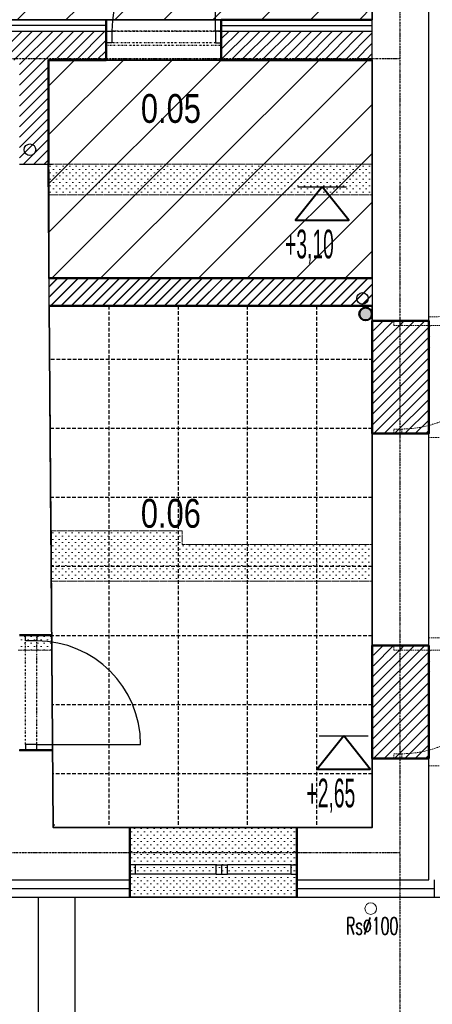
# Model space of a CAD drawing. Header units: centimetres. Extents: x 27698 to 42070, y 833 to 13367.
# Tile 51 of 59: x 31424 to 31782, y 4305 to 5160. Entities that reach past the tile are written whole.
import ezdxf
from ezdxf.enums import TextEntityAlignment as Align

# ---------------------------------------------------------------- set-up
doc = ezdxf.new("R2010")
doc.units = ezdxf.units.CM
doc.header["$LTSCALE"] = 0.1
for name, pattern in [('DASHDOT2', [12.7, 6.35, -3.175, 0, -3.175]), ('DASHED2', [9.525, 6.35, -3.175]), ('DIVIDE', [31.75, 12.7, -6.35, 0, -6.35, 0, -6.35]), ('DOT', [6.35, 0, -6.35]), ('HIDDEN', [9.525, 6.35, -3.175])]:
    doc.linetypes.add(name, pattern=pattern)
for name, color, linetype in [('A-Elewacje_wypełnienia', 7, 'Continuous'), ('A-Grid', 191, 'DASHDOT2'), ('A-Schody-G', 4, 'Continuous'), ('A_drzwi opis istniejące', 161, 'Continuous'), ('A_Ściany istniejące', 9, 'Continuous'), ('CKDACH_OPIS', 3, 'Continuous'), ('CKDOOR_FRAMUGI_RAM', 5, 'Continuous'), ('CKDRZWI_', 7, 'Continuous'), ('CKDRZWI_NAD', 1, 'DIVIDE'), ('CKIZOLACJE', 2, 'Continuous'), ('CKOKNA', 4, 'Continuous'), ('CKPOM_OPIS', 3, 'Continuous'), ('CKSCIANY_NAD', 7, 'DIVIDE'), ('CKSCIANY_POD', 7, 'Continuous'), ('PODKŁAD STAN ISTNIEJĄCY', 7, 'Continuous')]:
    doc.layers.add(name, color=color, linetype=linetype)
for name, color, linetype, lineweight in [('A-sufity podwieszone', 4, 'Continuous', 25), ('A-Wyburzenia', 35, 'DASHED2', 0), ('A_Sufity - Opis', 4, 'Continuous', 13), ('A_Sufity podwieszone', 4, 'Continuous', 25), ('AK_KAN SANITARNA', 34, 'Continuous', 50), ('CKDACH_RYNNY', 7, 'Continuous', 18), ('CKPOM_NUM', 6, 'Continuous', 50), ('CKSCIANY_PRZEKR', 6, 'Continuous', 50), ('IS_Kanalizacja_sanit_piony', 34, 'Continuous', 30)]:
    doc.layers.add(name, color=color, linetype=linetype, lineweight=lineweight)
doc.layers.add('CKDRZWI_POM', color=7, linetype='DOT', plot=False)
doc.layers.add('POWIERZCHNIA ZABUDOWY', color=111, linetype='Continuous', plot=False)
doc.layers.add('REV', color=20, linetype='Continuous', lineweight=40, plot=False)
doc.styles.add('A_simplex_25', font='simplex.shx', dxfattribs={"width": 0.5, "height": 25})
doc.styles.add('RomanS', font='romans.shx', dxfattribs={"width": 0.8})
doc.styles.add('SIMPLEX', font='simplex.shx', dxfattribs={"width": 0.7, "height": 17})
doc.styles.get("Standard").update_dxf_attribs({"font": 'ic-simplex.shx', "width": 0.8})
doc.linetypes.add('BATTING', pattern='A,0.0001,-0.1,[134,ltypeshp.shx,S=0.1,R=0,X=-0.1,Y=0],-0.2,[134,ltypeshp.shx,S=0.1,R=180,X=0.1,Y=0],-0.1', length=0.4001)
doc.linetypes.add('IZOLACJA_CIEPLNA_OS', pattern='A,0.001,[220,CADKON.SHX,S=0.05,R=0,X=0,Y=0],-1,[220,CADKON.SHX,S=0.05,R=180,X=1,Y=0],-1', length=2.001)
pattern_1 = [(45, (0, 0), (-21.213203, 21.213203), [])]

# ---------------------------------------------------------------- blocks, each defined once
blk = doc.blocks.new('CKBL2081424112252')
at = {"layer": 'CKPOM_NUM', "width": 0.8, "flags": 8}
blk.add_attdef('CISLO', text='', height=25, dxfattribs=at).set_placement((31590.49, 5085.6), align=Align.BOTTOM_CENTER)
at = {"layer": 'CKPOM_OPIS', "width": 0.8, "flags": 9}
for tag in ['POZNÁMKA', 'K._VÝŠKA', 'STĚNY', 'PLOCHA_DLE_NV_366/2013', 'DEFINICE_SKLADBY', 'PODLAHA', 'TEPLOTA', 'SKLADBA', 'PODLAZI', 'POVRCH', 'PLOCHA', 'JMENO', 'OBVOD', 'OBJEM', 'STROP', 'VYSKA', 'ZONA', 'BYT']:
    blk.add_attdef(tag, text='', height=20, dxfattribs=at).set_placement((31590.49, 5085.6), align=Align.BOTTOM_CENTER)
blk = doc.blocks.new('A$7E8718815272C8')
at = {"layer": 'A-Wyburzenia', "ltscale": 2}
for p, q in [((2325.85, -859.45), (2225, -860.5)), ((2225, -965.5), (2327.05, -964.38)), ((2327.05, -1138.31), (2225, -1139.42)), ((2225, -1250.47), (2328.28, -1249.34))]:
    blk.add_line(p, q, dxfattribs=at)
at = {"layer": 'A-Wyburzenia'}
blk.add_line((2176, -1090.11), (1897.4, -1090.11), dxfattribs=at)
for points in [[(1895, -728), (2176, -728)], [(2176, -754.49), (1894.86, -754.49)], [(2176, -1058.29), (2011.15, -1058.29), (2011.11, -1046.49), (1897.07, -1046.49)], [(1868.85, -1150), (1897.85, -1150), (1897.75, -1137)]]:
    blk.add_lwpolyline(points, dxfattribs=at)
at = {"layer": 'A-Wyburzenia', "ltscale": 2}
for points in [[(2201.67, -864), (2201.67, -868), (2194.67, -868), (2194.67, -864)], [(2201.67, -958), (2201.67, -962), (2194.67, -962), (2194.67, -958)], [(2201.67, -1146), (2201.67, -1150), (2194.67, -1150), (2194.67, -1146)], [(2201.67, -1240), (2201.67, -1244), (2194.67, -1244), (2194.67, -1240)]]:
    blk.add_lwpolyline(points, close=True, dxfattribs=at)
for points in [[(2201.67, -868), (2291.67, -868.04)], [(2201.67, -1150), (2291.67, -1150.04)]]:
    blk.add_lwpolyline(points, dxfattribs=at)
for centre in [(2201.49, -867.82), (2201.49, -1149.82)]:
    blk.add_arc(centre, 90.18, 270.114, 359.88575, dxfattribs=at)
at = {"layer": 'A_Ściany istniejące'}
for p, q in [((2176, -728), (2176, -38.53)), ((2176, -728), (2176, -864)), ((2225, -1146), (2225, -962)), ((2176, -1146), (2176, -1058.29)), ((1899.01, -1304), (1898.77, -1237)), ((2176, -1244), (2176, -1304)), ((2225, -1349.5), (2225, -1244)), ((2176, -1304), (1899.01, -1304)), ((1858.5, -1349.5), (1965.5, -1349.5)), ((2110.5, -1349.5), (2225, -1349.5))]:
    blk.add_line(p, q, dxfattribs=at)
for points in [[(2225, -864), (2225, 10)], [(1870, -728), (1898.5, -728)], [(1897.07, -1046.49), (1894.86, -728)], [(2176, -864), (2225, -864)], [(2176, -962), (2225, -962)], [(2176, -1058.29), (2176, -962)], [(1897.4, -1046.49), (1897.75, -1136.99)], [(2176, -1146), (2225, -1146)], [(1869.51, -1237), (1898.77, -1237)], [(2176, -1244), (2225, -1244)]]:
    blk.add_lwpolyline(points, dxfattribs=at)
for centre in [(1878.98, -715.42), (2167.55, -844.55)]:
    blk.add_circle(centre, 5, dxfattribs=at)
at = {"layer": 'A_drzwi opis istniejące', "style": 'SIMPLEX', "width": 0.8}
for tag, p in [('230', (1043.61, -607.59)), ('200', (1068.26, -607.78)), ('200', (1828.36, -1338.28)), ('90', (1803.7, -1338.09))]:
    blk.add_attdef(tag, text='', height=16, rotation=90, dxfattribs=at).set_placement(p, align=Align.CENTER)
for tag, p in [('80', (1900.82, -1184.7)), ('200', (1900.63, -1209.35))]:
    blk.add_attdef(tag, text='', height=16, dxfattribs=at).set_placement(p, align=Align.CENTER)
blk = doc.blocks.new('A$7E8A383135198')
at = {"layer": 'A-Grid'}
for p, q in [((2215, 268.18), (2215, -1847.53)), ((2215, -651.43), (-268, -651.43)), ((2215, -1340.93), (988.5, -1340.93))]:
    blk.add_line(p, q, dxfattribs=at)
blk = doc.blocks.new('CKBL2090924132210')
at = {"layer": 'CKPOM_NUM', "width": 0.8, "flags": 8}
blk.add_attdef('CISLO', text='', height=20, dxfattribs=at).set_placement((31590, 4710.6), align=Align.BOTTOM_CENTER)
at = {"layer": 'CKPOM_OPIS', "width": 0.8, "flags": 9}
for tag, height in [('JMENO', 36), ('PLOCHA_DLE_NV_366/2013', 18), ('DEFINICE_SKLADBY', 18), ('POZNÁMKA', 18), ('K._VÝŠKA', 18), ('PODLAHA', 18), ('TEPLOTA', 18), ('SKLADBA', 18), ('PODLAZI', 18), ('POVRCH', 18), ('PLOCHA', 18), ('OBVOD', 18), ('OBJEM', 18), ('STROP', 18), ('VYSKA', 18), ('STĚNY', 18), ('ZONA', 18), ('BYT', 18)]:
    blk.add_attdef(tag, text='', height=height, dxfattribs=at).set_placement((31590, 4710.6), align=Align.BOTTOM_CENTER)
blk = doc.blocks.new('A$7E8A161362996')
at = {"layer": 'IS_Kanalizacja_sanit_piony'}
h = blk.add_hatch(color=256, dxfattribs=at)
h.dxf.hatch_style = 1
edge = h.paths.add_edge_path()
edge.add_arc((-6367.2, 6578.4), 55, 0, 360)
h = blk.add_hatch(color=256, dxfattribs=at)
h.dxf.hatch_style = 1
edge = h.paths.add_edge_path()
edge.add_arc((-847.9, 4613.5), 55, 0, 360)
h = blk.add_hatch(color=256, dxfattribs=at)
h.dxf.hatch_style = 1
edge = h.paths.add_edge_path()
edge.add_arc((2026.5, 2606), 55, 0, 360)
at = {"layer": 'AK_KAN SANITARNA'}
for centre in [(-6367.2, 6578.4), (-847.9, 4613.5), (2026.5, 2606)]:
    blk.add_circle(centre, 55, dxfattribs=at)
blk = doc.blocks.new('Sufity')
at = {"layer": 'A-sufity podwieszone', "lineweight": 35}
for points in [[(38788.64, 2704.38), (36661.63, 2694.4), (36661.64, 2191.65), (36675.04, 2191.65), (36675.04, 2130.4), (37780.54, 2130.41), (37780.45, 2140.41), (38788.64, 2140.41)], [(38788.67, 1891.91), (38508.35, 1891.89), (38511.64, 1438.9), (38788.67, 1438.9)]]:
    blk.add_lwpolyline(points, close=True, dxfattribs=at).dxf.unprotected_set("ltscale", 0)
blk.add_lwpolyline([(38507.94, 1915.89), (38507.64, 2105.4), (38788.64, 2105.4), (38788.64, 1915.91), (38508.18, 1915.89)], dxfattribs=at).dxf.unprotected_set("ltscale", 0)
at = {"layer": 'A_Sufity podwieszone', "linetype": 'HIDDEN', "ltscale": 5}
for points in [[(38560.19, 1891.89), (38560.19, 1438.9)], [(38620.19, 1891.9), (38620.19, 1438.9)], [(38680.19, 1891.9), (38680.19, 1438.9)], [(38740.19, 1891.91), (38740.19, 1438.9)], [(38789.17, 1845.44), (38509.18, 1845.44)], [(38788.67, 1785.44), (38509.62, 1785.44)], [(38788.67, 1725.44), (38510.06, 1725.44)], [(38788.67, 1665.44), (38510.49, 1665.44)], [(38788.67, 1605.44), (38510.93, 1605.44)], [(38788.67, 1545.44), (38511.37, 1545.44)], [(38788.67, 1485.44), (38511.8, 1485.44)], [(38513.14, 1440.91), (38511.63, 1440.91)]]:
    blk.add_lwpolyline(points, dxfattribs=at)

msp = doc.modelspace()

# ---------------------------------------------------------------- hatches: boundary and pattern name
at = {"layer": 'A-Elewacje_wypełnienia', "lineweight": 5}
h = msp.add_hatch(dxfattribs=at)
h.set_pattern_fill('ANSI31', color=256, scale=2, style=0)
h.paths.add_polyline_path([(31414.236, 5125.106), (31424.236, 5125.103), (31424.236, 5034.604), (31449.236, 5034.604), (31449.236, 5125.101), (31499.236, 5125.108), (31499.237, 5150.104), (31414.235, 5150.098)])
h = msp.add_hatch(dxfattribs=at)
h.set_pattern_fill('ANSI31', color=256, scale=2, style=0)
h.paths.add_polyline_path([(31599.237, 5125.111), (31730.235, 5125.098), (31730.237, 5150.111), (31599.236, 5150.104)])
h = msp.add_hatch(dxfattribs=at)
h.set_pattern_fill('ANSI31', color=256, scale=2, style=0)
h.set_pattern_definition([(45, (8902.151, 1535.311), (-4.490128, 4.490128), [])])
h.paths.add_polyline_path([(31449.616, 4911.582), (31730.231, 4911.583), (31730.236, 4935.608), (31449.616, 4935.582)])
h = msp.add_hatch(dxfattribs=at)
h.set_pattern_fill('ANSI31', color=256, scale=2, style=0)
h.set_pattern_definition([(45, (8902.151, 1535.5127), (-4.490128, 4.490128), [])])
h.paths.add_polyline_path([(31450.953, 4911.792), (31730.231, 4911.785), (31730.236, 4935.81), (31450.953, 4935.792)])
h = msp.add_hatch(dxfattribs=at)
h.set_pattern_fill('ANSI31', color=256, scale=2, style=0)
h.set_pattern_definition([(45, (8951.151, 1498.307), (-4.490128, 4.490128), [])])
h.paths.add_polyline_path([(31730.236, 4800.628), (31779.236, 4800.581), (31780.402, 4898.605), (31731.402, 4898.604)])
h = msp.add_hatch(dxfattribs=at)
h.set_pattern_fill('ANSI31', color=256, scale=2, style=0)
h.set_pattern_definition([(45, (8951.151, 1498.307), (-4.490128, 4.490128), [])])
h.paths.add_polyline_path([(31730.236, 4800.628), (31779.236, 4800.581), (31780.402, 4898.605), (31731.402, 4898.604)])
h = msp.add_hatch(dxfattribs=at)
h.set_pattern_fill('ANSI31', color=256, scale=2, style=0)
h.set_pattern_definition([(45, (8951.151, 1216.307), (-4.490128, 4.490128), [])])
h.paths.add_polyline_path([(31730.236, 4518.628), (31779.236, 4518.581), (31780.402, 4616.605), (31731.402, 4616.604)])
h = msp.add_hatch(dxfattribs=at)
h.set_pattern_fill('ANSI31', color=256, scale=2, style=0)
h.set_pattern_definition([(45, (8951.151, 1216.307), (-4.490128, 4.490128), [])])
h.paths.add_polyline_path([(31730.236, 4518.628), (31779.236, 4518.581), (31780.402, 4616.605), (31731.402, 4616.604)])
at = {"layer": 'A-Wyburzenia'}
h = msp.add_hatch(dxfattribs=at)
h.set_pattern_fill('PLASTER', color=256, scale=4, style=0)
h.set_pattern_definition([(45, (-6369726.749, -5682809.6003), (-2.8284271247, 2.8284271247), [0, -4])])
h.paths.add_polyline_path([(31730.236, 5008.111), (31730.236, 5034.604), (31449.271, 5034.604), (31449.271, 5008.111)])
h = msp.add_hatch(dxfattribs=at)
h.set_pattern_fill('PLASTER', color=256, scale=4, style=0)
h.set_pattern_definition([(45, (-6369724.5386, -5683128.09), (-2.8284271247, 2.8284271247), [0, -4])])
h.paths.add_polyline_path([(31730.236, 4672.496), (31730.236, 4704.317), (31565.388, 4704.317), (31565.347, 4716.026), (31451.481, 4716.115), (31451.481, 4672.496)])
h = msp.add_hatch(dxfattribs=at)
h.set_pattern_fill('PLASTER', color=256, scale=4, style=0)
h.set_pattern_definition([(45, (-6369751.6053, -5683079.6003), (-2.8284271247, 2.8284271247), [0, -4])])
h.paths.add_polyline_path([(31452.236, 4612.604), (31452.236, 4625.604), (31424.414, 4625.604), (31424.414, 4612.604)])
h = msp.add_hatch(dxfattribs=at)
h.set_pattern_fill('PLASTER', color=256, scale=4, style=0)
h.set_pattern_definition([(45, (-6369656.2837, -5683257.6003), (-2.8284271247, 2.8284271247), [0, -4])])
h.paths.add_polyline_path([(31664.736, 4398.104), (31664.736, 4458.604), (31519.736, 4458.604), (31519.736, 4398.104)])
h = msp.add_hatch(dxfattribs=at)
h.set_pattern_fill('PLASTER', color=256, scale=4, style=0)
h.set_pattern_definition([(45, (-6369656.2837, -5683257.6003), (-2.8284271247, 2.8284271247), [0, -4])])
h.paths.add_polyline_path([(31664.736, 4398.104), (31664.736, 4458.604), (31519.736, 4458.604), (31519.736, 4398.104)])
at = {"layer": 'A_Sufity - Opis'}
h = msp.add_hatch(dxfattribs=at)
h.set_pattern_fill('GR_GENERAL', color=256, scale=15)
h.set_pattern_definition(pattern_1)
h.paths.add_polyline_path([(29603.234, 5714.104), (31730.236, 5724.076), (31730.236, 5160.111), (30722.051, 5160.111), (30722.14, 5150.111), (29616.644, 5150.104), (29616.644, 5211.354), (29603.236, 5211.354)])
h = msp.add_hatch(dxfattribs=at)
h.set_pattern_fill('GR_GENERAL', color=256, scale=15)
h.set_pattern_definition(pattern_1)
h.paths.add_polyline_path([(31449.236, 5125.104), (31730.236, 5125.104), (31730.236, 4935.608), (31449.78, 4935.592)])

# ---------------------------------------------------------------- linework, layer by layer
at = {"layer": 'A-Schody-G'}
for points in [[(31258.444, 4398.104), (31472.238, 4398.104), (31472.238, 4216.104), (31258.444, 4216.104)], [(31290.444, 4398.104), (31440.238, 4398.104), (31440.238, 4248.104), (31290.444, 4248.104)]]:
    msp.add_lwpolyline(points, close=True, dxfattribs=at)
at = {"layer": 'A_Sufity podwieszone', "lineweight": 40}
for points in [[(31686.822, 5014.874), (31663.714, 4985.882), (31709.929, 4985.882)], [(31705.446, 4538.07), (31682.338, 4509.077), (31728.553, 4509.077)]]:
    msp.add_lwpolyline(points, close=True, dxfattribs=at)
at = {"layer": 'A_Sufity podwieszone'}
for points in [[(31665.677, 5014.874), (31707.966, 5014.874)], [(31684.301, 4538.07), (31726.59, 4538.07)]]:
    msp.add_lwpolyline(points, dxfattribs=at)
at = {"layer": 'CKDACH_RYNNY'}
msp.add_circle((31728.897, 4388.104), 5, dxfattribs=at)
at = {"layer": 'CKDOOR_FRAMUGI_RAM'}
for p, q in [((31499.236, 5150.104), (31504.236, 5150.104)), ((31499.236, 5140.104), (31499.236, 5150.104)), ((31504.236, 5150.104), (31504.236, 5140.104)), ((31599.236, 5150.104), (31594.236, 5150.104)), ((31594.236, 5150.104), (31594.236, 5140.104)), ((31599.236, 5140.104), (31599.236, 5150.104)), ((31504.236, 5140.104), (31499.236, 5140.104)), ((31594.236, 5140.104), (31599.236, 5140.104)), ((31429.236, 4620.604), (31429.236, 4625.604)), ((31429.236, 4625.604), (31439.236, 4625.604)), ((31439.236, 4620.604), (31429.236, 4620.604)), ((31439.236, 4625.604), (31439.236, 4620.604)), ((31439.236, 4530.604), (31429.236, 4530.604)), ((31429.236, 4530.604), (31429.236, 4525.604)), ((31429.236, 4525.604), (31439.236, 4525.604)), ((31439.236, 4525.604), (31439.236, 4530.604))]:
    msp.add_line(p, q, dxfattribs=at)
at = {"layer": 'CKDRZWI_'}
for p, q in [((31594.236, 5150.104), (31594.236, 5240.104)), ((31439.236, 4530.604), (31529.236, 4530.604))]:
    msp.add_line(p, q, dxfattribs=at)
for centre, start, end in [((31594.236, 5150.104), 90, 180), ((31439.236, 4530.604), 0, 90)]:
    msp.add_arc(centre, 90, start, end, dxfattribs=at)
at = {"layer": 'CKDRZWI_NAD'}
for p, q in [((31594.236, 5150.104), (31504.236, 5150.104)), ((31594.236, 5140.104), (31504.236, 5140.104)), ((31429.236, 4530.604), (31429.236, 4620.604)), ((31439.236, 4530.604), (31439.236, 4620.604))]:
    msp.add_line(p, q, dxfattribs=at)
at = {"layer": 'CKDRZWI_POM'}
for p, q in [((31599.236, 5150.104), (31499.236, 5150.104)), ((31439.236, 4525.604), (31439.236, 4625.604))]:
    msp.add_line(p, q, dxfattribs=at)
at = {"layer": 'CKIZOLACJE'}
for p, q in [((31414.236, 5150.104), (31499.236, 5150.104)), ((31599.236, 5150.104), (31730.236, 5150.104))]:
    msp.add_line(p, q, dxfattribs=at)
at = {"layer": 'CKIZOLACJE', "linetype": 'BATTING', "ltscale": 10}
for points in [[(31499.236, 5155.108), (31414.236, 5155.108)], [(31599.236, 5155.108), (31730.236, 5155.108)]]:
    msp.add_lwpolyline(points, dxfattribs=at)
at = {"layer": 'CKIZOLACJE'}
for points in [[(31664.736, 4398.104), (31784.236, 4398.104), (31784.236, 4413.104)], [(31412.736, 4398.104), (31519.736, 4398.104)]]:
    msp.add_lwpolyline(points, dxfattribs=at)
at = {"layer": 'CKIZOLACJE', "linetype": 'IZOLACJA_CIEPLNA_OS', "ltscale": 4.5}
for points in [[(31412.736, 4405.604), (31519.736, 4405.604)], [(31664.736, 4405.604), (31784.236, 4405.604)]]:
    msp.add_lwpolyline(points, dxfattribs=at)
at = {"layer": 'CKOKNA'}
for p, q in [((31524.736, 4426.104), (31519.736, 4426.104)), ((31519.736, 4418.104), (31519.736, 4426.104)), ((31594.736, 4426.104), (31524.736, 4426.104)), ((31524.736, 4418.104), (31524.736, 4426.104)), ((31594.736, 4418.104), (31594.736, 4426.104)), ((31594.736, 4426.104), (31599.736, 4426.104)), ((31599.736, 4418.104), (31599.736, 4426.104)), ((31599.736, 4426.104), (31604.736, 4426.104)), ((31659.736, 4426.104), (31604.736, 4426.104)), ((31604.736, 4418.104), (31604.736, 4426.104)), ((31659.736, 4418.104), (31659.736, 4426.104)), ((31659.736, 4426.104), (31664.736, 4426.104)), ((31664.736, 4418.104), (31664.736, 4426.104)), ((31524.736, 4418.104), (31519.736, 4418.104)), ((31594.736, 4418.104), (31524.736, 4418.104)), ((31594.736, 4418.104), (31599.736, 4418.104)), ((31599.736, 4418.104), (31604.736, 4418.104)), ((31659.736, 4418.104), (31604.736, 4418.104)), ((31659.736, 4418.104), (31664.736, 4418.104))]:
    msp.add_line(p, q, dxfattribs=at)
at = {"layer": 'CKSCIANY_NAD'}
for p, q in [((31499.236, 5150.104), (31599.236, 5150.104)), ((31499.236, 5138.104), (31599.236, 5138.104)), ((31453.01, 4525.61), (31451.988, 4625.61))]:
    msp.add_line(p, q, dxfattribs=at)
at = {"layer": 'CKSCIANY_POD'}
for p, q in [((31664.736, 4458.604), (31519.736, 4458.604)), ((31664.736, 4398.104), (31519.736, 4398.104))]:
    msp.add_line(p, q, dxfattribs=at)
at = {"layer": 'CKSCIANY_PRZEKR'}
for p, q in [((31499.236, 5125.604), (31499.236, 5150.104)), ((31599.236, 5125.104), (31599.236, 5150.104)), ((31449.236, 5034.604), (31449.236, 5125.104)), ((31449.236, 5125.104), (31499.236, 5125.104)), ((31599.236, 5125.104), (31730.236, 5125.104)), ((31449.538, 4935.59), (31730.269, 4935.608)), ((31449.693, 4911.59), (31730.269, 4911.608)), ((31424.236, 4625.604), (31451.988, 4625.604)), ((31424.236, 4525.604), (31453.01, 4525.604)), ((31519.736, 4398.104), (31519.736, 4458.604)), ((31664.736, 4398.104), (31664.736, 4458.604))]:
    msp.add_line(p, q, dxfattribs=at)
for points in [[(31499.236, 5150.104), (31499.236, 5160.111)], [(31599.236, 5160.111), (31730.236, 5160.111)], [(31599.236, 5150.104), (31599.236, 5160.111)], [(31730.236, 4898.604), (31730.236, 4800.604), (31779.236, 4800.604), (31779.236, 4898.604), (31730.236, 4898.604)]]:
    msp.add_lwpolyline(points, dxfattribs=at)
msp.add_lwpolyline([(31730.236, 4616.604), (31779.236, 4616.604), (31779.236, 4518.604), (31730.236, 4518.604)], close=True, dxfattribs=at)
at = {"layer": 'POWIERZCHNIA ZABUDOWY'}
msp.add_lwpolyline([(29539.236, 5777.537), (29539.236, 5087.104), (30795.736, 5087.104), (30795.736, 4398.104), (32304.236, 4398.104), (32304.236, 4558.252), (32721.236, 4558.252), (32721.236, 5787.604), (31784.236, 5787.604), (29539.236, 5777.537)], dxfattribs=at)

# ---------------------------------------------------------------- block references
at = {"layer": 'A-Grid'}
msp.add_blockref('A$7E8A383135198', (29539.236, 5777.537), dxfattribs=at)
at = {"layer": 'A-sufity podwieszone'}
msp.add_blockref('Sufity', (-7058.4, 3019.7), dxfattribs=at)
at = {"layer": 'CKPOM_NUM'}
ref = msp.add_blockref('CKBL2081424112252', (31590.486, 5062.256), dxfattribs=at)
ref.add_attrib('CISLO_001', '0.05', (31529.486, 5070.506), dxfattribs={"height": 25, "width": 0.8})
ref = msp.add_blockref('CKBL2090924132210', (31589.258, 4710.643), dxfattribs=dict(at, xscale=1.25, yscale=1.25, zscale=1.25))
ref.add_attrib('CISLO_001', '0.06', (31529.458, 4718.893), dxfattribs={"height": 25, "width": 0.8})
at = {"layer": 'PODKŁAD STAN ISTNIEJĄCY'}
msp.add_blockref('A$7E8718815272C8', (29554.236, 5762.604), dxfattribs=at)
at = {"layer": 'REV', "xscale": 0.1, "yscale": 0.1, "zscale": 0.1}
msp.add_blockref('A$7E8A161362996', (31809.236, 4443.252), dxfattribs=at)

# ---------------------------------------------------------------- texts
at = {"layer": 'A_Sufity podwieszone', "char_height": 28, "width": 88.23083, "attachment_point": 1, "style": 'A_simplex_25'}
for s, insert in [('{\\Fic-simplex.shx;\\H0.8929x;+3,10}', (31654.571, 4977.806)), ('{\\Fic-simplex.shx;\\H0.8929x;+2,65}', (31673.195, 4501.002))]:
    msp.add_mtext(s, dxfattribs=dict(at, insert=insert))
at = {"layer": 'CKDACH_OPIS', "lineweight": -3, "insert": (31752.878, 4380.521), "char_height": 15, "width": 64.03215, "attachment_point": 3, "rotation": 0.001771, "style": 'RomanS'}
msp.add_mtext('\\W0.6;Rs∅100', dxfattribs=at)

doc.saveas('drawing.dxf')
